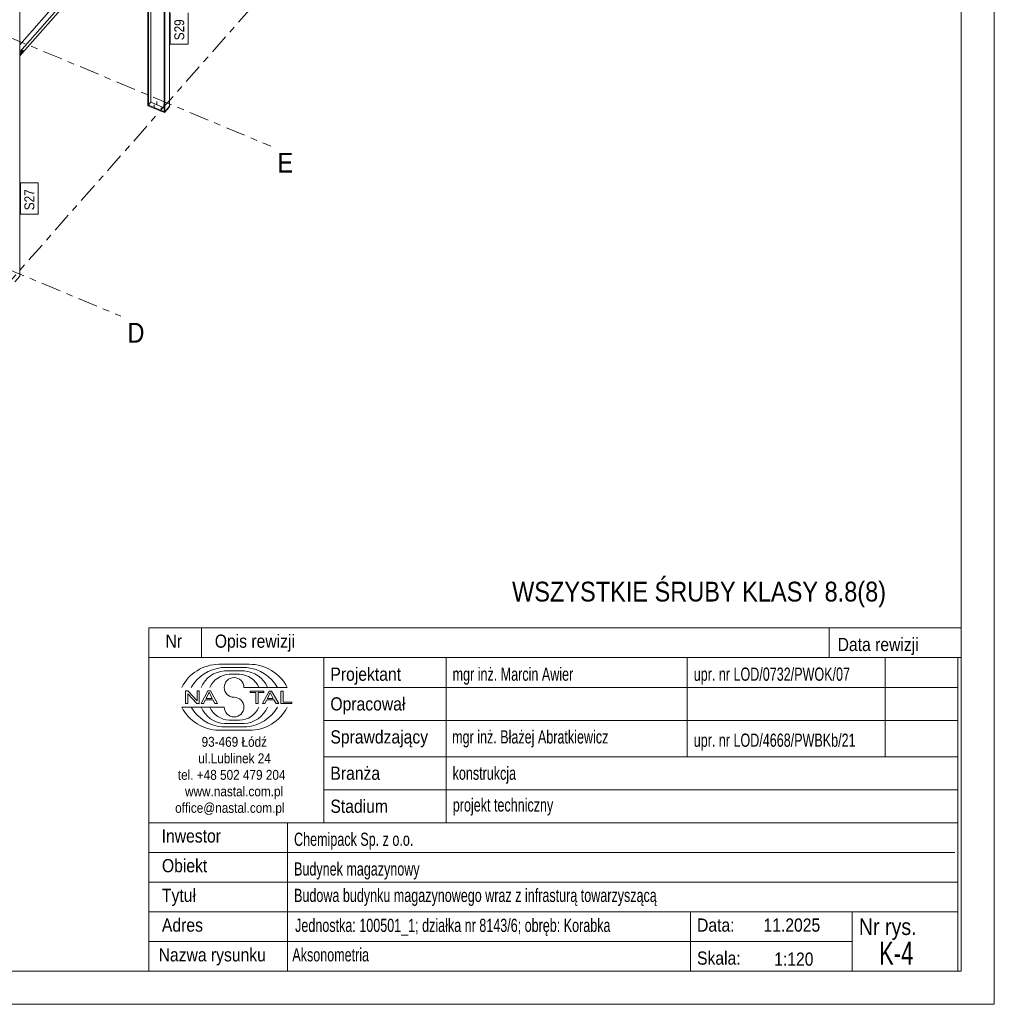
# Model space of a CAD drawing. Header units: millimetres. Extents: x -698 to 216, y -34 to 576.
# Tile 60 of 88: x 68 to 216, y -34 to 116. Entities that reach past the tile are written whole.
import ezdxf

# ---------------------------------------------------------------- set-up
doc = ezdxf.new("R2010")
doc.units = ezdxf.units.MM
for name, pattern in [('XKITLINE00', [0]), ('XKITLINE02', [4, 2, -2]), ('XKITLINE03', [6, 3, -1, 1, -1])]:
    doc.linetypes.add(name, pattern=pattern)
for name, color, linetype, lineweight in [('Arkusz rysunku', 3, 'Continuous', 0), ('Element', 2, 'Continuous', 0), ('Inny typ obiektu', 7, 'Continuous', 0), ('Spoina', 1, 'Continuous', 0), ('Znak elementu', 2, 'Continuous', 0), ('Śruba', 3, 'Continuous', 0)]:
    doc.layers.add(name, color=color, linetype=linetype, lineweight=lineweight)
doc.styles.add('ARIAL', font='ARIAL.TTF')

msp = doc.modelspace()

# ---------------------------------------------------------------- hatches: boundary and pattern name
at = {"layer": 'Śruba'}
for points in [[(88.78, 102.51), (88.77, 102.51), (88.76, 102.52), (88.75, 102.52), (88.74, 102.52), (88.74, 102.52), (88.73, 102.53), (88.72, 102.53), (88.72, 102.54), (88.71, 102.54), (88.71, 102.55), (88.7, 102.55), (88.7, 102.56), (88.7, 102.56), (88.7, 102.57), (88.7, 102.58), (88.7, 102.58), (88.7, 102.59), (88.7, 102.59), (88.7, 102.6), (88.71, 102.61), (88.71, 102.61), (88.72, 102.62), (88.72, 102.62), (88.73, 102.63), (88.74, 102.63), (88.74, 102.63), (88.75, 102.63), (88.76, 102.64), (88.77, 102.64), (88.78, 102.64), (88.79, 102.64), (88.8, 102.64), (88.81, 102.64), (88.81, 102.64), (88.82, 102.63), (88.83, 102.63), (88.84, 102.63), (88.85, 102.63), (88.85, 102.62), (88.86, 102.62), (88.86, 102.61), (88.87, 102.61), (88.87, 102.6), (88.88, 102.59), (88.88, 102.59), (88.88, 102.58), (88.88, 102.58), (88.88, 102.57), (88.88, 102.56), (88.88, 102.56), (88.87, 102.55), (88.87, 102.55), (88.86, 102.54), (88.86, 102.54), (88.85, 102.53), (88.85, 102.53), (88.84, 102.52), (88.83, 102.52), (88.82, 102.52), (88.81, 102.52), (88.81, 102.51), (88.8, 102.51), (88.79, 102.51)], [(89.85, 102.07), (89.84, 102.07), (89.83, 102.07), (89.82, 102.07), (89.81, 102.07), (89.81, 102.08), (89.8, 102.08), (89.79, 102.09), (89.79, 102.09), (89.78, 102.1), (89.78, 102.1), (89.77, 102.11), (89.77, 102.11), (89.77, 102.12), (89.77, 102.12), (89.77, 102.13), (89.77, 102.14), (89.77, 102.14), (89.77, 102.15), (89.77, 102.15), (89.78, 102.16), (89.78, 102.17), (89.79, 102.17), (89.79, 102.17), (89.8, 102.18), (89.81, 102.18), (89.81, 102.19), (89.82, 102.19), (89.83, 102.19), (89.84, 102.19), (89.85, 102.19), (89.86, 102.19), (89.87, 102.19), (89.87, 102.19), (89.88, 102.19), (89.89, 102.19), (89.9, 102.19), (89.91, 102.18), (89.91, 102.18), (89.92, 102.17), (89.93, 102.17), (89.93, 102.17), (89.94, 102.16), (89.94, 102.15), (89.94, 102.15), (89.95, 102.14), (89.95, 102.14), (89.95, 102.13), (89.95, 102.12), (89.95, 102.12), (89.94, 102.11), (89.94, 102.11), (89.94, 102.1), (89.93, 102.1), (89.93, 102.09), (89.92, 102.09), (89.91, 102.08), (89.91, 102.08), (89.9, 102.07), (89.89, 102.07), (89.88, 102.07), (89.87, 102.07), (89.87, 102.07), (89.86, 102.07)]]:
    msp.add_hatch(color=256, dxfattribs=at).paths.add_polyline_path(points, flags=17)

# ---------------------------------------------------------------- linework, layer by layer
at = {"layer": 'Arkusz rysunku', "linetype": 'XKITLINE00', "lineweight": 0}
for p, q in [((215.98, -33.51), (215.98, 576.49)), ((210.98, -28.51), (210.98, 571.49)), ((-693.02, -28.51), (210.98, -28.51)), ((-698.02, -33.51), (215.98, -33.51))]:
    msp.add_line(p, q, dxfattribs=at)
at = {"layer": 'Element', "linetype": 'XKITLINE00', "lineweight": 0}
for p, q in [((90.33, 171.82), (90.33, 101.7)), ((90.42, 171.78), (90.42, 101.66)), ((91.15, 172.62), (91.15, 102.49)), ((68.46, 145.89), (68.46, 76.75)), ((89.43, 135.61), (68.46, 111.82)), ((68.46, 110.72), (90.14, 135.32)), ((90.14, 134.71), (68.46, 110.11)), ((87.85, 102.73), (87.85, 132.11)), ((87.94, 102.69), (87.94, 132.22)), ((88.29, 103.09), (88.29, 132.61)), ((68.46, 110.44), (68.95, 111.01)), ((68.46, 110.39), (68.99, 110.99)), ((68.46, 110.33), (68.99, 110.93)), ((68.99, 110.99), (68.95, 111.01)), ((68.99, 110.93), (68.99, 110.99)), ((87.94, 102.69), (88.29, 103.09)), ((88.29, 103.09), (90.33, 102.24)), ((87.85, 102.73), (87.94, 102.69)), ((87.89, 102.72), (87.87, 102.69)), ((87.87, 102.69), (90.36, 101.65)), ((87.87, 102.69), (87.87, 102.57)), ((87.87, 102.57), (90.36, 101.53)), ((90.33, 101.7), (90.42, 101.66)), ((90.36, 101.53), (91.14, 102.41)), ((90.38, 101.68), (90.36, 101.65)), ((90.36, 101.65), (90.36, 101.53)), ((90.42, 101.66), (91.15, 102.49)), ((91.14, 102.41), (91.14, 102.48)), ((67.72, 75.91), (68.46, 76.75))]:
    msp.add_line(p, q, dxfattribs=at)
at = {"layer": 'Inny typ obiektu', "linetype": 'XKITLINE00', "lineweight": 0}
for p, q in [((87.98, 23.49), (87.98, 18.99)), ((87.98, 23.49), (210.98, 23.49)), ((95.98, 23.49), (95.98, 18.99)), ((190.98, 23.49), (190.98, 18.99)), ((210.98, 23.49), (210.98, 18.99)), ((210.98, 18.99), (87.98, 18.99)), ((87.98, -28.51), (87.98, 18.99)), ((87.98, 18.99), (210.48, 18.99)), ((98.6, 17.99), (103.2, 17.99)), ((114.48, 18.99), (114.48, -6.01)), ((132.98, -6.01), (132.98, 18.99)), ((169.48, 18.99), (169.48, 3.99)), ((199.48, 18.99), (199.48, 3.99)), ((210.48, 18.99), (210.48, -28.51)), ((99.05, 17.48), (102.83, 17.49)), ((99.44, 16.98), (102.42, 16.98)), ((100.18, 16.48), (101.71, 16.48)), ((93.9, 13.94), (93.54, 13.94)), ((93.54, 13.94), (93.54, 12.05)), ((93.88, 13.53), (95.27, 12.05)), ((93.88, 12.05), (93.88, 13.53)), ((95.29, 12.45), (93.9, 13.94)), ((95.62, 13.94), (95.29, 13.94)), ((95.29, 13.94), (95.29, 12.45)), ((95.62, 12.05), (95.62, 13.94)), ((96.94, 13.94), (95.92, 12.05)), ((96.68, 12.82), (97.11, 13.74)), ((97.31, 13.94), (96.94, 13.94)), ((97.11, 13.74), (97.58, 12.82)), ((98.39, 12.05), (97.31, 13.94)), ((102.39, 14.48), (108.95, 14.48)), ((105.41, 13.93), (103.32, 13.93)), ((103.32, 13.93), (103.32, 13.71)), ((103.32, 13.71), (104.19, 13.71)), ((104.19, 13.71), (104.19, 12.05)), ((104.54, 12.05), (104.54, 13.71)), ((104.54, 13.71), (105.41, 13.71)), ((106.19, 13.93), (105.18, 12.05)), ((105.41, 13.71), (105.41, 13.93)), ((105.94, 12.82), (106.37, 13.73)), ((106.57, 13.93), (106.19, 13.93)), ((106.37, 13.73), (106.37, 13.73)), ((106.37, 13.73), (106.83, 12.82)), ((107.65, 12.05), (106.57, 13.93)), ((108.34, 13.93), (107.99, 13.93)), ((107.99, 13.93), (107.99, 12.05)), ((108.34, 12.27), (108.34, 13.93)), ((114.48, 14.49), (210.48, 14.49)), ((93.54, 12.05), (93.88, 12.05)), ((95.27, 12.05), (95.62, 12.05)), ((95.92, 12.05), (96.29, 12.05)), ((96.29, 12.05), (96.58, 12.62)), ((96.58, 12.62), (97.69, 12.62)), ((97.58, 12.82), (96.68, 12.82)), ((97.69, 12.62), (97.99, 12.05)), ((97.99, 12.05), (98.39, 12.05)), ((104.19, 12.05), (104.54, 12.05)), ((105.18, 12.05), (105.55, 12.05)), ((105.55, 12.05), (105.84, 12.62)), ((105.84, 12.62), (106.94, 12.62)), ((106.83, 12.82), (105.94, 12.82)), ((106.94, 12.62), (107.25, 12.05)), ((107.25, 12.05), (107.65, 12.05)), ((107.99, 12.05), (109.64, 12.05)), ((109.64, 12.27), (108.34, 12.27)), ((109.64, 12.05), (109.64, 12.27)), ((99.41, 11.5), (92.98, 11.5)), ((99.44, 9), (102.42, 9)), ((100.18, 9.51), (101.71, 9.51)), ((114.48, 9.49), (210.48, 9.49)), ((98.6, 8), (103.2, 7.99)), ((99.05, 8.5), (102.83, 8.5)), ((114.48, 3.99), (210.48, 3.99)), ((114.48, -1.01), (210.48, -1.01)), ((87.98, -6.01), (210.48, -6.01)), ((108.98, -28.51), (108.98, -6.01)), ((87.98, -10.51), (209.98, -10.51)), ((87.98, -15.01), (210.48, -15.01)), ((87.98, -19.51), (210.48, -19.51)), ((169.98, -28.51), (169.98, -19.51)), ((194.48, -28.51), (194.48, -19.51)), ((87.98, -24.01), (194.48, -24.01)), ((87.98, -28.51), (210.48, -28.51))]:
    msp.add_line(p, q, dxfattribs=at)
for centre, radius, start, end in [((98.69, 11.57), 6.42, 90.8317, 153.0136), ((103.22, 11.56), 6.43, 27.0191, 90.199), ((99.65, 11.49), 6.02, 95.7347, 150.2266), ((99.68, 12.91), 4.07, 93.3428, 157.3393), ((100.31, 13.09), 3.38, 92.229, 155.8008), ((101.57, 13.09), 3.39, 24.2351, 87.5913), ((102.19, 12.91), 4.08, 22.7023, 86.7527), ((102.22, 11.48), 6.04, 29.8256, 84.1252), ((100.9, 14.48), 1.49, 0.0741, 179.9259), ((100.9, 14.48), 1.49, 179.9259, 270), ((100.9, 11.5), 1.49, 0.0741, 90), ((98.69, 14.41), 6.42, 206.9864, 269.1683), ((99.65, 14.49), 6.02, 209.7734, 264.2653), ((99.68, 13.07), 4.07, 202.6607, 266.6572), ((100.31, 12.89), 3.38, 204.1992, 267.771), ((100.9, 11.5), 1.49, 180.0741, 359.9259), ((101.57, 12.89), 3.39, 272.4087, 335.7649), ((102.19, 13.08), 4.08, 273.2473, 337.2977), ((102.22, 14.51), 6.04, 275.8748, 330.1744), ((103.22, 14.42), 6.43, 269.801, 332.9809)]:
    msp.add_arc(centre, radius, start, end, dxfattribs=at)
at = {"layer": 'Spoina', "linetype": 'XKITLINE03', "lineweight": 0}
for p, q in [((-9.51, -10.79), (191.08, 216.76)), ((-22.07, 150.12), (106.46, 96.44)), ((-38.91, 121.93), (83.76, 70.69))]:
    msp.add_line(p, q, dxfattribs=at)
at = {"layer": 'Znak elementu', "linetype": 'XKITLINE00', "lineweight": 0}
for p, q in [((91.25, 111.89), (91.25, 116.65)), ((93.95, 111.89), (93.95, 116.65)), ((93.95, 111.89), (91.25, 111.89)), ((68.56, 86.15), (68.56, 90.91)), ((71.26, 90.91), (68.56, 90.91)), ((71.26, 86.15), (71.26, 90.91)), ((71.26, 86.15), (68.56, 86.15))]:
    msp.add_line(p, q, dxfattribs=at)
at = {"layer": 'Śruba', "linetype": 'XKITLINE02', "lineweight": 0}
for p, q in [((89.22, 102.79), (89.22, 103.22)), ((90.29, 102.34), (90.29, 102.78))]:
    msp.add_line(p, q, dxfattribs=at)
at = {"layer": 'Śruba', "linetype": 'XKITLINE00', "lineweight": 0}
for p, q in [((88.79, 102.3), (88.79, 102.73)), ((89.86, 101.85), (89.86, 102.29))]:
    msp.add_line(p, q, dxfattribs=at)

# ---------------------------------------------------------------- texts
at = {"layer": 'Inny typ obiektu', "style": 'ARIAL'}
for s, height, width, p in [('WSZYSTKIE ŚRUBY KLASY 8.8(8)', 3, 0.85, (142.98, 27.49)), ('Nr', 2, 0.85, (90.52, 20.49)), ('Opis rewizji', 2, 0.85, (97.98, 20.49)), ('Data rewizji', 2, 0.85, (192.26, 19.99)), ('Projektant', 2, 0.85, (115.48, 15.49)), ('mgr inż. Marcin Awier', 2, 0.68, (133.98, 15.49)), ('upr. nr LOD/0732/PWOK/07', 2, 0.68, (170.48, 15.49)), ('Opracował', 2, 0.85, (115.48, 10.99)), ('Sprawdzający', 2, 0.85, (115.48, 5.99)), ('mgr inż. Błażej Abratkiewicz', 2, 0.68, (133.91, 5.99)), ('upr. nr LOD/4668/PWBKb/21', 2, 0.68, (170.48, 5.49)), ('93-469 Łódź', 1.5, 0.85, (95.98, 5.49)), ('ul.Lublinek 24', 1.5, 0.85, (95.48, 2.99)), ('tel. +48 502 479 204', 1.5, 0.85, (92.39, 0.49)), ('Branża', 2, 0.85, (115.48, 0.49)), ('konstrukcja', 2, 0.68, (133.98, 0.49)), ('www.nastal.com.pl', 1.5, 0.85, (93.48, -2.01)), ('office@nastal.com.pl', 1.5, 0.85, (91.98, -4.51)), ('Stadium', 2, 0.85, (115.48, -4.51)), ('projekt techniczny', 2, 0.68, (134.01, -4.32)), ('Inwestor', 2, 0.85, (89.94, -9.01)), ('Chemipack Sp. z o.o.', 2, 0.68, (109.98, -9.51)), ('Obiekt', 2, 0.85, (89.98, -13.51)), ('Budynek magazynowy', 2, 0.68, (109.98, -14.01)), ('Tytuł', 2, 0.85, (89.98, -18.01)), ('Budowa budynku magazynowego wraz z infrasturą towarzyszącą', 2, 0.68, (109.98, -18.01)), ('Adres', 2, 0.85, (89.98, -22.51)), ('Jednostka: 100501_1; działka nr 8143/6; obręb: Korabka', 2, 0.68, (110.14, -22.55)), ('Data:', 2, 0.85, (170.98, -22.51)), ('11.2025', 2, 0.85, (181.04, -22.51)), ('Nr rys.', 2.5, 0.85, (195.48, -23.01)), ('Nazwa rysunku', 2, 0.85, (89.48, -27.01)), ('Aksonometria', 2, 0.68, (109.72, -27.01)), ('Skala:', 2, 0.85, (170.98, -27.51)), ('K-4', 3.5, 0.68, (198.54, -27.51)), ('1:120', 2, 0.85, (182.66, -27.66))]:
    msp.add_text(s, height=height, dxfattribs=dict(at, width=width)).set_placement(p)
at = {"layer": 'Spoina', "style": 'ARIAL', "width": 0.85}
for s, p in [('E', (107.46, 92.44)), ('D', (84.76, 66.69))]:
    msp.add_text(s, height=3, dxfattribs=at).set_placement(p)
at = {"layer": 'Znak elementu', "style": 'ARIAL', "width": 0.85}
for s, p in [('S29', (93.35, 112.49)), ('S27', (70.66, 86.75))]:
    msp.add_text(s, height=1.5, rotation=90.0002, dxfattribs=at).set_placement(p)

doc.saveas('drawing.dxf')
